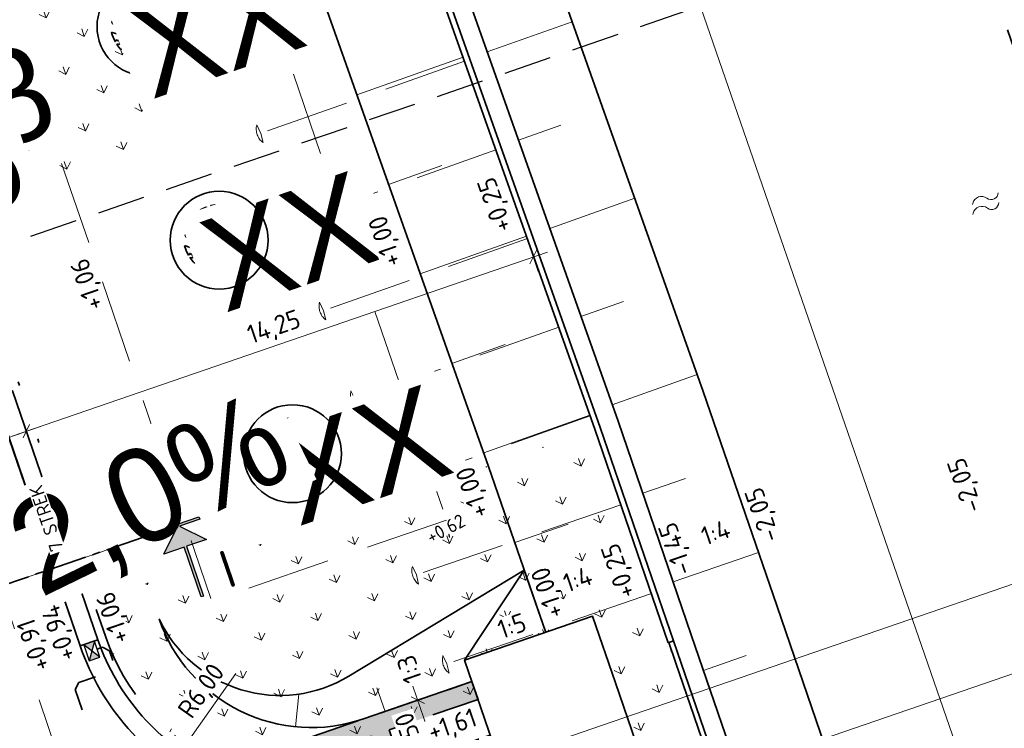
# Model space of a CAD drawing. Header units: metres. Extents: x 264779 to 275389, y 575281 to 580396.
# Tile 136 of 174: x 265452 to 265479, y 577019 to 577038. Entities that reach past the tile are written whole.
import ezdxf
from ezdxf.enums import TextEntityAlignment as Align

# ---------------------------------------------------------------- set-up
doc = ezdxf.new("R2018")
doc.units = ezdxf.units.M
doc.set_wipeout_variables(frame=1)
for name, pattern in [('AL-TEKENBLADGRENS', [11.5, 2.5, -1.5, 1, -1.5, 1, -1.5, 2.5]), ('AM-AS', [16, 10, -2, 2, -2]), ('B-WE-RI-HWA_HUISAANSLUITING_PVC_125-G', [10, 3.25, -0.75, 1.25, -0.75, 1.25, -0.75, 1.25, -0.75]), ('B-WE-RI-HWA_PVC_315-G', [10, 2, -1.125, 0.75, -1.125, 2, -1.125, 0.75, -1.125]), ('B-WE-VH-KANTOPSLUITING_TROTTOIRBAND_RWS_[AFMETINGEN1]-G', [10, 2.5, -1.5, 0, -1.5, 0, -1.5, 0, -1.5, 0, -1.5]), ('DASHED', [19.05, 12.7, -6.35]), ('HIDDEN', [9.525, 6.35, -3.175]), ('XX-CENTER', [8, 5, -1, 1, -1])]:
    doc.linetypes.add(name, pattern=pattern)
for name, color, linetype, lineweight in [('B-XX-AL-HOOGTELABEL-T25', 252, 'Continuous', 9), ('N-CO-AM-AS-G', 10, 'AM-AS', 9), ('N-OI-RI-ALGEMEEN-B.O.B.-T25', 7, 'Continuous', 25), ('N-OI-RI-ALGEMEEN-INFORMATIE-T25', 7, 'Continuous', 25), ('N-OI-RI-ALGEMEEN-VERHANG-T25', 7, 'Continuous', 25), ('N-WA-RI-DETAIL1-G', 1, 'HIDDEN', 18), ('N-WE-GK-BESCHOEIING-G', 130, 'B-WE-GK-BESCHOEIING_TYPE_1-G', 35), ('N-WE-GK-BESCHOEIING_ACHTERKANT-G', 130, 'Continuous', 35), ('N-WE-GW-BERM-G', 90, 'Continuous', 35), ('N-WE-GW-TALUD_KRUIN-G', 3, 'Continuous', 35), ('N-WE-GW-TALUD_TEEN-G', 94, 'Continuous', 35), ('N-WE-GW-TALUDARCERING_KORT-G', 90, 'Continuous', 18), ('N-WE-GW-TALUDARCERING_LANG-G', 60, 'Continuous', 13), ('N-WE-GW-WATERGANG_BODEM-G', 44, 'Continuous', 35), ('N-WE-KL-TRACE-A', 7, 'Continuous', 25), ('N-WE-KL-TRACE-G', 7, 'DASHED', 35), ('N-WE-VH-GOOT_SBS-G', 40, 'Continuous', 35), ('N-WE-VH-KANTOPSLUITING_TROTTOIRBAND_RWS_110-220x250-G', 60, 'B-WE-VH-KANTOPSLUITING_TROTTOIRBAND_RWS_[AFMETINGEN1]-G', 35), ('N-WE-VH-STREKLAGEN_SBS-G', 40, 'Continuous', 35), ('N-WE-VH-VERHARDING_STRAATBAKSTEEN_DIKFORMAAT_KEPER-G', 40, 'Continuous', 35), ('N-XX-AL-HOOGTELABEL-T25-M', 7, 'Continuous', 25), ('N-XX-AL-TOPOGRAFIE-S', 7, 'Continuous', 18), ('T-WE-GR-TOEKOMSTIG-G', 3, 'DASHED', 25), ('X-XX-AL-AANPIJLING-T25', 7, 'Continuous', 25), ('X-XX-AL-PROFIELLIJN-S', 7, 'Continuous', 25), ('X-XX-AL-T18-1000', 10, 'Continuous', 18), ('X-XX-AL-TEKENBLADGRENS-G', 7, 'AL-TEKENBLADGRENS', 35), ('X-XX-AL-VERKANTING_ÉÉN_OOR-S', 7, 'Continuous', 25), ('X-XX-AL-VERWIJZING_DOORSNEDE-G', 7, 'XX-CENTER', 35)]:
    doc.layers.add(name, color=color, linetype=linetype, lineweight=lineweight)
for name, color, linetype, lineweight, true_color in [('N-GV-GR-BOOM-S', 7, 'Continuous', 35, 0x00a500), ('N-GV-GR-GRAS_BERMKRUIDENMENGSEL-A', 7, 'Continuous', 18, 0x00a500), ('N-OI-RI-BELUCHTINGSDRAINAGE_PVC_160-G', 3, 'B-WE-RI-DRAINAGE_PVC_160-G', 35, 0x00ff00), ('N-OI-RI-DWA_PVC_250-G', 20, 'B-WE-RI-DWA_PVC_250-G', 35, 0xff3f00), ('N-OI-RI-HWA_KOLKAANSLUITING_PVC_160-G', 150, 'B-WE-RI-HWA_HUISAANSLUITING_PVC_125-G', 35, 0x007fff), ('N-OI-RI-HWA_PVC_315-G', 150, 'B-WE-RI-HWA_PVC_315-G', 35, 0x007fff), ('N-WE-RI-HWA_KOLK-S', 150, 'Continuous', 25, 0x007fff)]:
    doc.layers.add(name, color=color, linetype=linetype, lineweight=lineweight, true_color=true_color)
doc.layers.add('X-XX-AL-HULPLAAG-G', color=6, linetype='Continuous', lineweight=18, plot=False)
doc.styles.add('NLCS-ISO', font='NLCS-ISO.ttf')
doc.styles.add('NLCS-ISO-ANNOTATIVE-T18', font='NLCS-ISO.ttf', dxfattribs={"height": 1.8})
doc.styles.add('NLCS-ISO-ANNOTATIVE-T25', font='NLCS-ISO.ttf', dxfattribs={"height": 2.5})
doc.styles.add('NLCS-ISO-M1000-T25', font='NLCS-ISO.ttf', dxfattribs={"height": 2.5})
doc.styles.get("Standard").update_dxf_attribs({"font": 'arial.ttf'})
doc.linetypes.add('B-WE-GK-BESCHOEIING_TYPE_1-G', pattern='A,7.5,[151,NLCS.shx,S=2,R=0,X=-0.25,Y=0.6],2.5', length=10)
doc.linetypes.add('B-WE-RI-DRAINAGE_PVC_160-G', pattern='A,10.25,-3,[160,NLCS.shx,S=0.25,R=0,X=0,Y=0],-3.5,["o",Standard,S=1,R=0,X=-0.35,Y=-0.35],-3.25', length=20)
doc.linetypes.add('B-WE-RI-DWA_PVC_250-G', pattern='A,6,-5.5,["O   O   O",NLCS-ISO,S=0.5,R=0,X=-2.5,Y=-0.2],-3.5,5', length=20)
doc.dimstyles.new('NLCS-ANNOTATIVE-T25-SCHRAP', dxfattribs={"dimtxt": 2.5, "dimasz": 1.4, "dimexe": 2, "dimexo": 2, "dimgap": 0.7, "dimtad": 1, "dimzin": 0, "dimtxsty": 'NLCS-ISO-ANNOTATIVE-T25', "dimblk": 'OBLIQUE', "dimcen": 2.5, "dimdle": 2, "dimclrd": 256, "dimclre": 256, "dimclrt": 256, "dimadec": 1, "dimazin": 0, "dimtfac": 1, "dimtofl": 0, "dimtmove": 1, "dimatfit": 0, "dimldrblk": 'OBLIQUE', "dimfxl": 2, "dimfxlon": 1, "dimtfillclr": 256, "dimtolj": 1, "dimtzin": 0, "dimlwd": 18, "dimlwe": 18, "dimarcsym": 0})
pattern_1 = [(109.0885258, (229946.4539, 679547.0011), (-1.011904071, 0.491604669), [0.2109375, -1.380052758]), (64.0885258, (229946.4539, 679547.0011), (-1.011904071, 0.491604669), [0.2109375, -0.9140625]), (154.0885258, (229946.4539, 679547.0011), (-0.491604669, -1.011904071), [0.2109375, -0.9140625])]

# ---------------------------------------------------------------- blocks, each defined once
blk = doc.blocks.new('_Oblique')
at = {"color": 0, "linetype": 'ByBlock', "lineweight": -2}
blk.add_line((-0.5, -0.5), (0.5, 0.5), dxfattribs=at)
blk = doc.blocks.new('*D111')
at = {"layer": 'Defpoints', "color": 0, "transparency": 16777216}
for p in [(265452.64, 577027.161), (265449.587, 577023.734), (265454.543, 577021.617)]:
    blk.add_point(p, dxfattribs=at)
at = {"layer": 'X-XX-AL-AANPIJLING-T25', "lineweight": 18, "transparency": 16777216}
for p, q in [((265452.77, 577026.783), (265452.51, 577027.539)), ((265448.478, 577025.732), (265453.018, 577027.291)), ((265448.986, 577025.484), (265448.727, 577026.24))]:
    blk.add_line(p, q, dxfattribs=at)
at = {"layer": 'X-XX-AL-AANPIJLING-T25', "lineweight": 18, "transparency": 16777216, "xscale": 0.28, "yscale": 0.28, "zscale": 0.28}
for p, rotation in [((265452.64, 577027.161), 18.95339913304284), ((265448.857, 577025.862), 198.9533991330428)]:
    blk.add_blockref('_Oblique', p, dxfattribs=dict(at, rotation=rotation))
at = {"layer": 'X-XX-AL-AANPIJLING-T25', "transparency": 16777216, "insert": (265450.605, 577026.928), "char_height": 0.5, "attachment_point": 5, "rotation": 18.9534, "style": 'NLCS-ISO-ANNOTATIVE-T25', "bg_fill": 3, "box_fill_scale": 1.1, "bg_fill_color": 256, "bg_fill_true_color": 13158600, "bg_fill_transparency": 0}
blk.add_mtext('\\A1;4,00', dxfattribs=at)
blk = doc.blocks.new('*D112')
at = {"layer": 'Defpoints', "color": 0, "transparency": 16777216}
for p in [(265465.524, 577033.526), (265466.12, 577031.791), (265454.543, 577021.617)]:
    blk.add_point(p, dxfattribs=at)
at = {"layer": 'X-XX-AL-AANPIJLING-T25', "lineweight": 18, "transparency": 16777216}
for p, q in [((265465.99, 577032.169), (265466.25, 577031.412)), ((265452.261, 577027.031), (265466.499, 577031.92)), ((265452.77, 577026.783), (265452.51, 577027.539))]:
    blk.add_line(p, q, dxfattribs=at)
at = {"layer": 'X-XX-AL-AANPIJLING-T25', "lineweight": 18, "transparency": 16777216, "xscale": 0.28, "yscale": 0.28, "zscale": 0.28}
for p, rotation in [((265466.12, 577031.791), 18.95339913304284), ((265452.64, 577027.161), 198.9533991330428)]:
    blk.add_blockref('_Oblique', p, dxfattribs=dict(at, rotation=rotation))
at = {"layer": 'X-XX-AL-AANPIJLING-T25', "transparency": 16777216, "insert": (265459.237, 577029.892), "char_height": 0.5, "attachment_point": 5, "rotation": 18.9534, "style": 'NLCS-ISO-ANNOTATIVE-T25', "bg_fill": 3, "box_fill_scale": 1.1, "bg_fill_color": 256, "bg_fill_true_color": 13158600, "bg_fill_transparency": 0}
blk.add_mtext('\\A1;14,25', dxfattribs=at)
blk = doc.blocks.new('*U43')
h = blk.add_hatch(color=256)
h.dxf.hatch_style = 1
h.paths.add_polyline_path([(-14.19, -4.87), (0, 0), (-0.81, 2.36)])
at = {"flags": 128}
blk.add_lwpolyline([(-14.19, -4.87), (0, 0), (-0.81, 2.36), (-14.19, -4.87)], dxfattribs=at)
at = {"lineweight": 30, "flags": 3}
blk.add_attdef('HELLING', text='', height=2.5, rotation=25.9534, dxfattribs=at).set_placement((-5.93, 3.39), align=Align.TOP_RIGHT)
blk = doc.blocks.new('*D56')
at = {"layer": 'Defpoints', "color": 0, "transparency": 16777216}
blk.add_point((265463.536, 577018.594), dxfattribs=at)
at = {"layer": 'X-XX-AL-AANPIJLING-T25', "lineweight": 18, "transparency": 16777216}
for p, q in [((265463.666, 577018.216), (265462.919, 577020.391)), ((265463.049, 577020.013), (265462.671, 577019.883)), ((265463.536, 577018.594), (265463.158, 577018.464))]:
    blk.add_line(p, q, dxfattribs=at)
at = {"layer": 'X-XX-AL-AANPIJLING-T25', "lineweight": 18, "transparency": 16777216, "xscale": 0.28, "yscale": 0.28, "zscale": 0.28}
for p, rotation in [((265463.049, 577020.013), 108.9533991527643), ((265463.536, 577018.594), 288.9533991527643)]:
    blk.add_blockref('_Oblique', p, dxfattribs=dict(at, rotation=rotation))
at = {"layer": 'X-XX-AL-AANPIJLING-T25', "transparency": 16777216, "insert": (265462.876, 577019.161), "char_height": 0.5, "attachment_point": 5, "rotation": 108.9534, "style": 'NLCS-ISO-ANNOTATIVE-T25', "bg_fill": 3, "box_fill_scale": 1.1, "bg_fill_color": 256, "bg_fill_true_color": 13158600, "bg_fill_transparency": 0}
blk.add_mtext('\\A1;1,50', dxfattribs=at)
at = {"layer": 'Defpoints', "color": 0, "transparency": 16777216}
blk.add_point((265463.049, 577020.013), dxfattribs=at)
blk.add_point((265463.049, 577020.013), dxfattribs=at)
blk = doc.blocks.new('*D66')
at = {"layer": 'Defpoints', "color": 0, "transparency": 16777216}
for p in [(265460.218, 577023.566), (265456.759, 577018.664)]:
    blk.add_point(p, dxfattribs=at)
at = {"layer": 'X-XX-AL-AANPIJLING-T25', "lineweight": 18, "transparency": 16777216}
blk.add_line((265458.209, 577020.72), (265456.759, 577018.664), dxfattribs=at)
at = {"layer": 'X-XX-AL-AANPIJLING-T25', "lineweight": 18, "transparency": 16777216, "xscale": 0.28, "yscale": 0.28, "zscale": 0.28, "rotation": 234.7894235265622}
blk.add_blockref('_Oblique', (265456.759, 577018.664), dxfattribs=at)
at = {"layer": 'X-XX-AL-AANPIJLING-T25', "transparency": 16777216, "insert": (265457.33, 577020.236), "char_height": 0.5, "attachment_point": 5, "rotation": 54.7894, "style": 'NLCS-ISO-ANNOTATIVE-T25', "bg_fill": 3, "box_fill_scale": 1.1, "bg_fill_color": 256, "bg_fill_true_color": 13158600, "bg_fill_transparency": 0}
blk.add_mtext('\\A1;R6,00', dxfattribs=at)
blk = doc.blocks.new('*U158')
at = {"layer": 'N-OI-RI-ALGEMEEN-B.O.B.-T25', "lineweight": 30, "ltscale": 0.5, "oblique": 30, "flags": 5}
for tag, p in [('+0,00', (321.82, 110)), ('+0,01', (0.66, -0.31))]:
    blk.add_attdef(tag, text='', height=2.5, rotation=18.9552, dxfattribs=at).set_placement(p, align=Align.TOP_LEFT)
at = {"layer": 'N-OI-RI-ALGEMEEN-INFORMATIE-T25', "lineweight": 30, "ltscale": 0.5, "oblique": 30, "flags": 5}
blk.add_attdef('BETON%%C160', text='', height=2.5, rotation=18.9552, dxfattribs=at).set_placement((190.66, 68.63), align=Align.TOP_RIGHT)
at = {"layer": 'N-OI-RI-ALGEMEEN-VERHANG-T25', "lineweight": 30, "ltscale": 0.5, "oblique": 30, "flags": 5}
blk.add_attdef('1:1000', text='', height=2.5, rotation=18.9552, dxfattribs=at).set_placement((178.94, 60.93), align=Align.TOP_LEFT)
blk = doc.blocks.new('*U166')
at = {"layer": 'N-OI-RI-ALGEMEEN-B.O.B.-T25', "lineweight": 30, "ltscale": 0.5, "oblique": 30, "flags": 50}
for tag, p in [('+0,00', (109.63, 37.12)), ('+0,01', (2.66, 0.38))]:
    blk.add_attdef(tag, text='', height=2.5, rotation=18.9534, dxfattribs=at).set_placement(p, align=Align.TOP_LEFT)
at = {"layer": 'N-OI-RI-ALGEMEEN-INFORMATIE-T25', "lineweight": 30, "ltscale": 0.5, "oblique": 30, "flags": 50}
blk.add_attdef('BETON%%C160', text='', height=2.5, rotation=18.9534, dxfattribs=at).set_placement((54.83, 21.97), align=Align.TOP_RIGHT)
at = {"layer": 'N-OI-RI-ALGEMEEN-VERHANG-T25', "lineweight": 30, "ltscale": 0.5, "oblique": 30, "flags": 50}
blk.add_attdef('1:1000', text='', height=2.5, rotation=18.9534, dxfattribs=at).set_placement((41.65, 13.77), align=Align.TOP_LEFT)
blk = doc.blocks.new('*U178')
for points in [[(-3, 0.18), (-3, -0.17), (-0.18, -0.17), (-3.01, -2.99), (-0.18, -3), (-0.19, -10), (0.15, -10), (0.16, -3), (2.99, -3.01), (0.17, -0.18), (3, -0.18), (3, 0.17)], [(53, 0.05), (53, -0.3), (50.18, -0.29), (52.99, -3.12), (50.16, -3.12), (50.15, -10.12), (49.81, -10.12), (49.82, -3.12), (46.99, -3.11), (49.83, -0.29), (47, -0.29), (47, 0.06)]]:
    blk.add_hatch(color=256).paths.add_polyline_path(points)
at = {"linetype": 'Continuous'}
for points in [[(-3, -0.17), (-2.33, -0.17), (-0.18, -0.17), (-0.92, -0.91), (-3.01, -2.99), (-0.18, -3), (-0.19, -10), (0.15, -10), (0.16, -3), (2.99, -3.01), (1.58, -1.59), (0.17, -0.18), (3, -0.18), (3, 0.17), (-3, 0.18)], [(53, 0.05), (53, -0.3), (50.18, -0.29), (52.99, -3.12), (50.16, -3.12), (50.15, -10.12), (49.81, -10.12), (49.82, -3.12), (46.99, -3.11), (49.83, -0.29), (47, -0.29), (47, 0.06), (53, 0.05)]]:
    blk.add_lwpolyline(points, dxfattribs=at)
at = {"layer": 'X-XX-AL-VERWIJZING_DOORSNEDE-G'}
blk.add_lwpolyline([(0, 0), (50, -0.12)], dxfattribs=at)
at = {"char_height": 5, "attachment_point": 2, "rotation": 359.8649, "style": 'NLCS-ISO', "bg_fill": 3, "box_fill_scale": 1.15, "bg_fill_color": 256, "bg_fill_transparency": 0}
for insert in [(-5.15, -5.09), (54.35, -5.24)]:
    blk.add_mtext('I', dxfattribs=dict(at, insert=insert))
blk = doc.blocks.new('BOOM')
blk.add_lwpolyline([(0.4, 4.34), (0.41, 4.35), (0.41, 4.36), (0.42, 4.37), (0.43, 4.38), (0.44, 4.38), (0.44, 4.39), (0.45, 4.4), (0.46, 4.41), (0.46, 4.42), (0.47, 4.43), (0.47, 4.44), (0.48, 4.46), (0.48, 4.48), (0.47, 4.5), (0.47, 4.53), (0.44, 4.64, -0.52938), (0.49, 4.7, -0.087139), (2.05, 4.26, -0.372341), (2.11, 4.12), (2.17, 3.8), (2.01, 3.64), (1.84, 3.67), (1.63, 3.52), (1.71, 3.32), (1.92, 3.25), (2.5, 3.38), (2.64, 3.31), (2.63, 3.18), (2.5, 3.1), (2.38, 2.71), (2.53, 2.46), (2.92, 3.09, -0.504641), (3.14, 2.89, 0.331948), (3.27, 2.69, 0.282008), (3.68, 2.77), (3.65, 2.75, -0.512156), (3.84, 2.75, -0.16076), (4.7, -0.05), (4.59, -0.16), (4.59, -0.27), (4.48, -0.29), (4.5, -0.4), (4.33, -0.35), (4.28, -0.48), (4.48, -0.61), (4.55, -0.66), (4.66, -0.55, -0.106371), (4, -2.41), (3.42, -2.03), (3.31, -2.1), (3.24, -1.79), (3.03, -1.54), (2.79, -1.55), (2.79, -1.83), (2.61, -2.47), (2.64, -2.59), (2.77, -2.61), (3.62, -2.93, -0.236298), (-0.21, -4.62, 0.159625), (-0.32, -4.4, 0.350802), (-0.29, -4.17, -0.504641), (-0.55, -4.05), (-0.49, -3.84), (-0.6, -3.65), (-0.74, -3.67), (-0.76, -3.82), (-0.87, -3.88), (-1, -3.79), (-1.11, -3.2), (-1.19, -3.12), (-1.4, -3.13), (-1.46, -3.38), (-1.55, -3.41), (-1.63, -3.62), (-1.85, -3.5, 0.733583), (-1.77, -3.66, -0.861625), (-1.72, -3.81, 0.279978), (-1.88, -4.05), (-1.88, -4.06, -0.827056), (-2.04, -4.23, -0.116774), (-3.83, -2.36), (-3.79, -2.35), (-3.76, -2.34), (-3.74, -2.33), (-3.72, -2.32), (-3.71, -2.31), (-3.7, -2.3), (-3.69, -2.29), (-3.47, -2.01), (-3.47, -2), (-3.47, -1.99), (-3.46, -1.99), (-3.46, -1.98), (-3.46, -1.97), (-3.45, -1.96), (-3.45, -1.95), (-3.44, -1.94), (-3.44, -1.92), (-3.43, -1.91), (-3.42, -1.9), (-3.42, -1.88), (-3.41, -1.87), (-3.4, -1.85), (-3.39, -1.84), (-3.39, -1.82), (-3.38, -1.81), (-3.38, -1.79), (-3.38, -1.78), (-3.38, -1.77), (-3.38, -1.76), (-3.38, -1.75), (-3.38, -1.74), (-3.39, -1.73), (-3.4, -1.73), (-3.4, -1.72), (-3.41, -1.72), (-3.42, -1.72), (-3.43, -1.72), (-3.44, -1.72), (-3.45, -1.72), (-3.46, -1.71), (-3.47, -1.71), (-3.48, -1.71), (-3.49, -1.7), (-3.5, -1.69), (-3.52, -1.68), (-3.53, -1.67), (-3.54, -1.67), (-3.55, -1.66), (-3.56, -1.65), (-3.58, -1.64), (-3.59, -1.62), (-3.6, -1.61), (-3.83, -1.87), (-3.84, -1.86), (-3.85, -1.84), (-3.86, -1.83), (-3.87, -1.81), (-3.88, -1.8), (-3.89, -1.79), (-3.91, -1.78), (-3.94, -1.77), (-3.98, -1.78), (-4.04, -1.79), (-4.11, -1.81, -0.040997), (-4.42, -0.95), (-4.26, -0.97), (-4.11, -1.07), (-4.04, -1), (-3.95, -0.85), (-4.03, -0.72), (-3.99, -0.52), (-4.17, -0.51), (-4.29, -0.39), (-4.51, -0.53, -0.05814), (-4.6, 0.76), (-4.47, 0.74), (-3.96, 0.34), (-3.74, 0.41), (-2.88, 0.64), (-2.81, 0.92), (-3.14, 1.05), (-3.19, 1.16), (-3.8, 1.46), (-3.81, 1.63), (-4.02, 1.8), (-4.1, 1.97), (-3.96, 2.19), (-3.65, 2.24), (-3.36, 2.43), (-3.36, 2.62), (-3.54, 2.83), (-3.49, 2.92), (-3.56, 3.05, -0.13428), (-1.53, 4.46, -0.541727), (-1.47, 4.41), (-1.48, 4.28), (-1.48, 4.21), (-1.47, 4.16), (-1.46, 4.12), (-1.44, 4.09), (-1.42, 4.07), (-1.39, 4.05), (-1.37, 4.03), (-1.35, 4.02), (-1.33, 4), (-1.32, 3.99), (-1.3, 3.97), (-1.29, 3.96), (-1.27, 3.95), (-1.26, 3.94), (-1.24, 3.94), (-1.23, 3.94), (-1.21, 3.94), (-1.19, 3.95), (-1.17, 3.96), (-1.15, 3.97), (-1.14, 3.98), (-1.12, 3.99), (-1.1, 4), (-1.08, 4), (-1.06, 4.01), (-1.04, 4.01), (-1.02, 4.01), (-1, 4.02), (-0.98, 4.02), (-0.97, 4.02), (-0.95, 4.03), (-0.94, 4.04), (-0.92, 4.05), (-0.91, 4.06), (-0.9, 4.08), (-0.89, 3.99), (-0.87, 3.96), (-0.77, 3.8), (-0.56, 3.68), (-0.85, 4.16), (-0.85, 4.17), (-0.85, 4.18), (-0.84, 4.2), (-0.84, 4.21), (-0.85, 4.23), (-0.85, 4.24), (-0.86, 4.25), (-0.88, 4.27), (-0.9, 4.28), (-0.92, 4.3), (-0.94, 4.32), (-0.97, 4.35), (-1, 4.38), (-1.03, 4.42), (-1.11, 4.52, -0.543104), (-1.08, 4.59, -0.046766), (-0.22, 4.72, -0.385168), (-0.17, 4.68), (-0.14, 4.5), (-0.13, 4.45), (-0.11, 4.41), (-0.1, 4.38), (-0.08, 4.37), (-0.06, 4.36), (-0.04, 4.36), (-0.03, 4.36), (-0.01, 4.36), (0.01, 4.35), (0.02, 4.35), (0.04, 4.34), (0.06, 4.34), (0.07, 4.33), (0.09, 4.32), (0.1, 4.32), (0.11, 4.31), (0.13, 4.3), (0.14, 4.3), (0.15, 4.29), (0.17, 4.28), (0.18, 4.28), (0.19, 4.27), (0.19, 4.26), (0.2, 4.25), (0.21, 4.24), (0.21, 4.23), (0.22, 4.23), (0.22, 4.22), (0.23, 4.21), (0.23, 4.21), (0.24, 4.2), (0.25, 4.2), (0.26, 4.2), (0.27, 4.21), (0.28, 4.21), (0.29, 4.22), (0.3, 4.22), (0.31, 4.23), (0.32, 4.24), (0.33, 4.26), (0.34, 4.27), (0.35, 4.28), (0.36, 4.3), (0.37, 4.31), (0.38, 4.32), (0.39, 4.33)], format="xyb", close=True)
blk.add_circle((0, 0), 0.138)
at = {"lineweight": 30, "flags": 104}
blk.add_attdef('01', text='', height=1.8, dxfattribs=at).set_placement((-2.45, 3.09), align=Align.TOP_LEFT)
blk = doc.blocks.new('*U97')
blk.add_wipeout([(-1.125, 0.75), (1.125, 0.75), (1.125, -0.75), (-1.125, -0.75)])
h = blk.add_hatch(color=256)
h.dxf.hatch_style = 1
h.paths.add_polyline_path([(0, 0), (-1.125, 0.75), (-1.125, -0.75)])
h.paths.add_polyline_path([(1.125, -0.75), (1.125, 0.75), (0, 0)])
for p, q in [((-1.125, -0.75), (1.125, 0.75)), ((1.125, -0.75), (-1.125, 0.75))]:
    blk.add_line(p, q)
at = {"flags": 128}
blk.add_lwpolyline([(-1.125, -0.75), (1.125, -0.75), (1.125, 0.75), (-1.125, 0.75)], close=True, dxfattribs=at)
blk = doc.blocks.new('SOG-TOPOGRAFIE_WATER-SO')
at = {"flags": 128}
for points in [[(-1.91, 0.46), (-1.82, 0.6, -0.538831), (0.18, 0.63, 0.605168), (1.86, 0.83, -4.035705)], [(-2.28, -0.81), (-2.19, -0.67, -0.538831), (-0.18, -0.63, 0.605168), (1.49, -0.44, -4.035705)]]:
    blk.add_lwpolyline(points, format="xyb", dxfattribs=at)

msp = doc.modelspace()

# ---------------------------------------------------------------- hatches: boundary and pattern name
at = {"layer": 'N-GV-GR-GRAS_BERMKRUIDENMENGSEL-A'}
h = msp.add_hatch(dxfattribs=at)
h.set_pattern_fill('AGR-KRUIDEN', color=256, scale=0.5625, pattern_type=2)
h.set_pattern_definition([(109.08852576, (53431.1034, 115509.4029), (-1.011904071, 0.4916046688), [0.2109375, -1.3800527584]), (64.08852576, (53431.1034, 115509.4029), (-1.0119040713, 0.491604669), [0.2109375, -0.9140625]), (154.08852576, (53431.1034, 115509.4029), (-0.491604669, -1.0119040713), [0.2109375, -0.9140625])])
edge = h.paths.add_edge_path()
edge.add_line((265484.848, 577087.914), (265484.816, 577087.903))
edge.add_line((265484.816, 577087.903), (265483.819, 577090.926))
edge.add_line((265483.819, 577090.926), (265474.958, 577087.994))
edge.add_line((265474.958, 577087.994), (265486.9, 577052.909))
edge.add_line((265486.9, 577052.909), (265485.574, 577052.458))
edge.add_line((265485.574, 577052.458), (265486.825, 577048.783))
edge.add_line((265486.825, 577048.783), (265491.664, 577035.232))
edge.add_line((265491.664, 577035.232), (265493.125, 577030.976))
edge.add_line((265493.125, 577030.976), (265496.388, 577032.097))
edge.add_line((265496.388, 577032.097), (265496.948, 577030.467))
edge.add_line((265496.948, 577030.467), (265497.109, 577030.149))
edge.add_line((265497.109, 577030.149), (265497.998, 577030.605))
edge.add_arc((265493.977, 577037.324), 7.83, 300.9027, 311.6516)
edge.add_line((265499.181, 577031.473), (265499.884, 577032.185))
edge.add_line((265499.884, 577032.185), (265490.375, 577059.873))
edge.add_line((265490.375, 577059.873), (265494.044, 577061.133))
edge.add_line((265494.044, 577061.133), (265484.848, 577087.914))
h = msp.add_hatch(dxfattribs=at)
h.set_pattern_fill('AGR-KRUIDEN', color=256, scale=0.5625, pattern_type=2)
h.set_pattern_definition(pattern_1)
edge = h.paths.add_edge_path()
edge.add_arc((265444.012, 577054.46), 22.883, 287.7356, 316.2332)
edge.add_line((265460.537, 577038.631), (265458.35, 577045.128))
edge.add_line((265458.35, 577045.128), (265446.73, 577041.138))
edge.add_line((265446.73, 577041.138), (265447.957, 577037.563))
edge.add_line((265447.957, 577037.563), (265449.159, 577037.975))
edge.add_line((265449.159, 577037.975), (265450.982, 577032.664))
h = msp.add_hatch(dxfattribs=at)
h.set_pattern_fill('AGR-KRUIDEN', color=256, scale=0.5625, pattern_type=2)
h.set_pattern_definition(pattern_1)
h.paths.add_polyline_path([(265467.762, 577027.214), (265464.924, 577026.24), (265464.93, 577026.222), (265466.455, 577021.817), (265467.699, 577022.244), (265468.307, 577020.477), (265469.346, 577017.449), (265470.943, 577017.998), (265469.903, 577021.026), (265469.725, 577021.544), (265469.711, 577021.539)])
h = msp.add_hatch(dxfattribs=at)
h.set_pattern_fill('AGR-KRUIDEN', color=256, scale=0.5625, pattern_type=2)
h.set_pattern_definition(pattern_1)
edge = h.paths.add_edge_path()
edge.add_line((265454.427, 577022.635), (265454.752, 577021.689))
edge.add_arc((265460.218, 577023.566), 5.78, 198.9534, 288.9534)
edge.add_line((265462.096, 577018.099), (265464.977, 577019.089))
edge.add_line((265464.977, 577019.089), (265464.49, 577020.508))
edge.add_line((265464.49, 577020.508), (265461.608, 577019.518))
edge.add_arc((265460.218, 577023.566), 4.28, 198.9534, 288.9534, ccw=False)
edge.add_arc((265459.381, 577023.69), 3.55, 205.2504, 301.1768)
edge.add_line((265461.219, 577020.653), (265463.886, 577022.267))
edge.add_line((265463.886, 577022.267), (265466.455, 577021.817))
edge.add_line((265466.455, 577021.817), (265464.93, 577026.222))
edge.add_line((265464.93, 577026.222), (265464.924, 577026.24))
edge.add_line((265464.924, 577026.24), (265454.427, 577022.635))
h = msp.add_hatch(dxfattribs=at)
h.set_pattern_fill('AGR-KRUIDEN', color=256, scale=0.5625, pattern_type=2)
h.set_pattern_definition(pattern_1)
edge = h.paths.add_edge_path(flags=17)
edge.add_arc((265459.381, 577023.69), 3.55, 205.2504, 301.1768, ccw=False)
edge.add_arc((265460.218, 577023.566), 4.28, 198.9534, 288.9534)
edge.add_line((265461.608, 577019.518), (265464.49, 577020.508))
edge.add_line((265464.49, 577020.508), (265464.295, 577021.075))
edge.add_line((265464.295, 577021.075), (265463.886, 577022.267))
edge.add_line((265463.886, 577022.267), (265461.219, 577020.653))
h = msp.add_hatch(dxfattribs=at)
h.set_pattern_fill('AGR-KRUIDEN', color=256, scale=0.5625, pattern_type=2)
h.set_pattern_definition(pattern_1)
h.paths.add_polyline_path([(265466.455, 577021.817), (265463.886, 577022.267), (265464.295, 577021.075)], flags=17)
at = {"layer": 'N-WE-KL-TRACE-A'}
h = msp.add_hatch(dxfattribs=at)
h.set_pattern_fill('DOTS', color=256, scale=0.5, angle=-0.069)
h.set_pattern_definition([(19.019479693, (53607.36198, 115305.85214), (0.02330677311, 0.175950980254), [0, -0.15875])])
h.paths.add_polyline_path([(265327.755, 576975.274), (265328.284, 576973.732), (265330.649, 576974.544), (265330.811, 576974.071), (265328.447, 576973.259), (265331.026, 576965.75), (265333.39, 576966.562), (265333.553, 576966.089), (265330.715, 576965.115), (265327.282, 576975.112), (265302.25, 576966.515), (265296.331, 576983.937), (265248.543, 576967.444), (265253.844, 576952.084), (265253.371, 576951.921), (265248.07, 576967.281), (265234.364, 576962.551), (265234.2, 576963.023), (265259.96, 576971.913), (265257.072, 576980.279), (265257.545, 576980.442), (265260.432, 576972.076), (265286.9, 576981.211), (265284.013, 576989.577), (265284.486, 576989.74), (265287.373, 576981.374), (265296.17, 576984.41), (265285.353, 577016.246), (265286.915, 577016.777), (265303.28, 576968.613), (265380.151, 576995.012), (265363.785, 577042.669), (265365.346, 577043.205), (265374.891, 577015.41), (265455.352, 577043.041), (265455.888, 577041.481), (265375.427, 577013.849), (265382.777, 576992.446), (265464.49, 577020.508), (265464.652, 577020.035), (265462.288, 577019.223), (265464.867, 577011.713), (265467.231, 577012.525), (265467.393, 577012.052), (265464.556, 577011.078), (265461.815, 577019.06), (265382.94, 576991.973), (265393.03, 576962.587), (265427.338, 576974.369), (265424.627, 576982.267), (265426.188, 576982.803), (265428.899, 576974.905), (265473.51, 576990.225), (265474.05, 576988.666), (265393.566, 576961.027), (265400.927, 576939.596), (265399.367, 576939.06), (265392.005, 576960.491), (265390.587, 576960.004), (265390.051, 576961.564), (265391.47, 576962.051), (265380.687, 576993.452), (265356.28, 576985.07), (265359.713, 576975.073), (265356.876, 576974.099), (265356.713, 576974.571), (265359.078, 576975.383), (265356.499, 576982.893), (265354.134, 576982.081), (265353.972, 576982.554), (265356.336, 576983.366), (265355.807, 576984.907)])

# ---------------------------------------------------------------- linework, layer by layer
at = {"layer": 'N-CO-AM-AS-G'}
for points in [[(265380.866, 577012.175), (265447.78, 577035.154), (265463.208, 576990.23), (265396.294, 576967.25)], [(265289.228, 576955.593), (265507.809, 577030.658)]]:
    msp.add_lwpolyline(points, dxfattribs=at)
at = {"layer": 'N-OI-RI-BELUCHTINGSDRAINAGE_PVC_160-G'}
msp.add_circle((265455.819, 577037.915), 1.3, dxfattribs=at)
at = {"layer": 'N-WA-RI-DETAIL1-G', "ltscale": 0.35, "flags": 128}
msp.add_lwpolyline([(265463.812, 577024.8), (265457.57, 577022.657), (265451.724, 577039.681), (265457.966, 577041.824)], close=True, dxfattribs=at)
for points in [[(265464.293, 577036.999), (265458.638, 577034.994)], [(265465.128, 577034.642), (265459.473, 577032.638)], [(265465.964, 577032.286), (265460.309, 577030.281)], [(265466.799, 577029.93), (265461.144, 577027.925)], [(265467.634, 577027.573), (265461.979, 577025.569)], [(265468.45, 577025.21), (265462.775, 577023.261)], [(265469.262, 577022.846), (265463.587, 577020.897)]]:
    msp.add_lwpolyline(points, dxfattribs=at)
for points in [[(265458.767, 577035.305), (265458.874, 577035.077), (265458.934, 577034.833, -0.3)], [(265459.602, 577032.948), (265459.709, 577032.721), (265459.769, 577032.477, -0.3)], [(265460.437, 577030.592), (265460.544, 577030.365), (265460.604, 577030.121, -0.3)], [(265461.273, 577028.236), (265461.38, 577028.009), (265461.44, 577027.765, -0.3)], [(265462.108, 577025.879), (265462.215, 577025.652), (265462.275, 577025.408, -0.3)], [(265462.907, 577023.571), (265463.012, 577023.343), (265463.069, 577023.098, -0.3)], [(265463.719, 577021.206), (265463.824, 577020.978), (265463.881, 577020.734, -0.3)]]:
    msp.add_lwpolyline(points, format="xyb", close=True, dxfattribs=at)
at = {"layer": 'N-WE-GK-BESCHOEIING-G', "ltscale": 0.6, "flags": 128}
msp.add_lwpolyline([(265469.853, 577021.588), (265467.904, 577027.263), (265463.614, 577039.364)], dxfattribs=at)
at = {"layer": 'N-WE-GK-BESCHOEIING_ACHTERKANT-G', "flags": 128}
msp.add_lwpolyline([(265463.614, 577039.364), (265463.472, 577039.316), (265467.762, 577027.214), (265469.71, 577021.539), (265469.853, 577021.588)], dxfattribs=at)
at = {"layer": 'N-WE-GW-BERM-G', "flags": 128}
msp.add_lwpolyline([(265465.048, 577018.881), (265464.295, 577021.075), (265467.699, 577022.244), (265468.307, 577020.477), (265470.386, 577014.421), (265470.993, 577012.654), (265467.588, 577011.485), (265466.835, 577013.679)], dxfattribs=at)
at = {"layer": 'N-WE-GW-TALUD_KRUIN-G', "ltscale": 0.99999, "flags": 128}
for points in [[(265466.455, 577021.817), (265464.93, 577026.222), (265460.636, 577038.336), (265458.344, 577045.145), (265447.382, 577077.707), (265373.974, 577052.971), (265360.233, 577048.341), (265335.165, 577039.894), (265353.14, 576986.241), (265353.384, 576985.512)], [(265464.295, 577021.075), (265465.881, 577023.474)]]:
    msp.add_lwpolyline(points, dxfattribs=at)
msp.add_lwpolyline([(265464.49, 577020.508), (265461.608, 577019.518, -0.414214), (265456.17, 577022.176)], format="xyb", dxfattribs=at)
at = {"layer": 'N-WE-GW-TALUD_TEEN-G', "ltscale": 0.99999, "flags": 128}
msp.add_lwpolyline([(265480.523, 576989.832), (265477.025, 577000.018), (265475.89, 577003.445), (265474.095, 577008.771), (265472.147, 577014.446), (265472.161, 577014.451), (265471.983, 577014.969), (265469.903, 577021.026), (265469.903, 577021.026), (265469.725, 577021.544), (265469.711, 577021.539), (265467.762, 577027.214), (265463.472, 577039.316), (265461.187, 577046.103), (265449.268, 577081.508), (265373.016, 577055.814), (265359.275, 577051.184), (265331.369, 577041.781), (265350.295, 576985.288), (265350.578, 576984.443), (265351.305, 576982.272)], dxfattribs=at)
msp.add_lwpolyline([(265456.17, 577022.176, 0.444844), (265461.219, 577020.653), (265463.886, 577022.267), (265465.881, 577023.474), (265466.455, 577021.817)], format="xyb", dxfattribs=at)
at = {"layer": 'N-WE-GW-TALUDARCERING_KORT-G'}
for p, q in [((265465.727, 577034.899), (265466.858, 577035.3)), ((265462.272, 577033.721), (265463.686, 577034.222)), ((265467.39, 577030.209), (265468.521, 577030.61)), ((265463.959, 577028.964), (265465.372, 577029.465)), ((265469.033, 577025.513), (265470.168, 577025.903)), ((265465.63, 577024.202), (265467.047, 577024.692)), ((265470.649, 577020.808), (265471.784, 577021.198)), ((265457.563, 577020.21), (265457.682, 577020.36)), ((265462.18, 577019.714), (265461.964, 577020.344))]:
    msp.add_line(p, q, dxfattribs=at)
at = {"layer": 'N-WE-GW-TALUDARCERING_LANG-G'}
for p, q in [((265464.896, 577037.244), (265467.158, 577038.045)), ((265461.429, 577036.1), (265464.257, 577037.102)), ((265466.558, 577032.554), (265468.82, 577033.356)), ((265463.115, 577031.343), (265465.943, 577032.345)), ((265468.221, 577027.865), (265470.483, 577028.667)), ((265464.802, 577026.586), (265467.629, 577027.588)), ((265469.841, 577023.161), (265472.111, 577023.94)), ((265459.796, 577019.307), (265459.883, 577020.176))]:
    msp.add_line(p, q, dxfattribs=at)
at = {"layer": 'N-WE-GW-WATERGANG_BODEM-G', "flags": 128}
msp.add_lwpolyline([(265477.716, 576999.566), (265479.985, 577000.348), (265478.795, 577004.376), (265476.983, 577009.754), (265475.031, 577015.437), (265472.595, 577022.53), (265470.642, 577028.218), (265466.358, 577040.302), (265465.571, 577042.728), (265463.298, 577041.955)], dxfattribs=at)
at = {"layer": 'N-WE-GW-WATERGANG_BODEM-G', "ltscale": 0.6, "flags": 128}
msp.add_lwpolyline([(265470.325, 577021.75), (265468.376, 577027.427), (265464.085, 577039.531), (265463.298, 577041.955), (265462.798, 577041.787), (265463.614, 577039.364), (265467.904, 577027.263), (265469.853, 577021.588), (265472.289, 577014.495), (265474.237, 577008.82), (265476.033, 577003.492), (265477.378, 576999.45), (265477.716, 576999.566), (265476.507, 577003.652), (265474.711, 577008.981), (265472.761, 577014.657)], close=True, dxfattribs=at)
at = {"layer": 'N-WE-KL-TRACE-G', "ltscale": 0.1}
msp.add_lwpolyline([(265382.777, 576992.446), (265464.49, 577020.508), (265464.652, 577020.035), (265462.288, 577019.223), (265464.867, 577011.713), (265467.231, 577012.525), (265467.393, 577012.052), (265464.556, 577011.078), (265461.815, 577019.06), (265382.94, 576991.973)], dxfattribs=at)
at = {"layer": 'N-WE-VH-GOOT_SBS-G', "flags": 128}
msp.add_lwpolyline([(265454.543, 577021.617), (265454.543, 577021.617, 0.414214), (265462.167, 577017.891), (265465.048, 577018.881), (265465.211, 577018.408), (265462.329, 577017.418, -0.414214), (265454.071, 577021.455)], format="xyb", close=True, dxfattribs=at)
at = {"layer": 'N-WE-VH-STREKLAGEN_SBS-G', "flags": 128}
msp.add_lwpolyline([(265454.071, 577021.455), (265451.797, 577028.075), (265452.27, 577028.238), (265454.543, 577021.617)], close=True, dxfattribs=at)
at = {"layer": 'N-WE-VH-VERHARDING_STRAATBAKSTEEN_DIKFORMAAT_KEPER-G', "flags": 128}
msp.add_lwpolyline([(265367.907, 577042.982), (265383.61, 576997.257, -0.414214), (265379.573, 576988.999), (265354.693, 576980.454), (265356.155, 576976.198), (265381.035, 576984.743, -0.414214), (265389.294, 576980.706), (265403.405, 576939.617), (265407.661, 576941.079), (265401.02, 576960.415, -0.414214), (265405.057, 576968.674), (265465.114, 576989.298), (265459.755, 577004.904, -0.414214), (265463.791, 577013.162), (265466.672, 577014.152), (265465.211, 577018.408), (265462.329, 577017.418, -0.414214), (265454.071, 577021.455), (265448.711, 577037.06), (265388.654, 577016.436, -0.414214), (265380.395, 577020.472), (265372.163, 577044.444)], format="xyb", close=True, dxfattribs=at)
at = {"layer": 'X-XX-AL-HULPLAAG-G'}
msp.add_lwpolyline([(265288.498, 576957.722), (265312.113, 576965.831), (265325.146, 576970.307), (265343.031, 576976.449), (265360.263, 576982.367), (265372.841, 576986.687), (265451.324, 577013.639), (265466.287, 577018.777), (265498.027, 577029.678), (265507.078, 577032.786)], dxfattribs=at)
at = {"layer": 'X-XX-AL-TEKENBLADGRENS-G'}
msp.add_line((265453.059, 577112.011), (265508.617, 576951.464), dxfattribs=at)

# ---------------------------------------------------------------- block references
at = {"layer": 'N-GV-GR-BOOM-S'}
ref = msp.add_blockref('BOOM', (265455.819, 577037.915), dxfattribs=dict(at, xscale=0.2, yscale=0.2, zscale=0.2, rotation=19.0885257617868))
lines = msp.add_mtext('XX', dxfattribs={"layer": '0', "insert": (265455.154, 577038.34), "char_height": 2.5, "attachment_point": 1, "rotation": 19.0885, "bg_fill": 3, "box_fill_scale": 1.125, "bg_fill_color": 256, "bg_fill_transparency": 0})
ref.add_attrib('01', '', (265455.154, 577038.34)).embed_mtext(lines)
ref = msp.add_blockref('BOOM', (265457.768, 577032.241), dxfattribs=dict(at, xscale=0.2, yscale=0.2, zscale=0.2, rotation=19.0885257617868))
lines = msp.add_mtext('XX', dxfattribs={"layer": '0', "insert": (265457.103, 577032.665), "char_height": 2.5, "attachment_point": 1, "rotation": 19.0885, "bg_fill": 3, "box_fill_scale": 1.125, "bg_fill_color": 256, "bg_fill_transparency": 0})
ref.add_attrib('01', '', (265457.103, 577032.665)).embed_mtext(lines)
at = {"layer": 'N-OI-RI-DWA_PVC_250-G'}
ref = msp.add_blockref('*U166', (265423.655, 577027.662), dxfattribs=dict(at, xscale=0.2, yscale=0.2, zscale=0.2))
lines = msp.add_mtext('-1,18', dxfattribs={"layer": 'N-OI-RI-ALGEMEEN-B.O.B.-T25', "ltscale": 0.5, "insert": (265445.582, 577035.086), "char_height": 2.5, "attachment_point": 1, "rotation": 18.9534, "bg_fill": 3, "box_fill_scale": 1.1, "bg_fill_color": 256, "bg_fill_transparency": 0})
ref.add_attrib('+0,00', '', (265445.582, 577035.086)).embed_mtext(lines)
at = {"layer": 'N-OI-RI-HWA_PVC_315-G'}
ref = msp.add_blockref('*U158', (265380.424, 577011.23), dxfattribs=dict(at, xscale=0.2, yscale=0.2, zscale=0.2))
lines = msp.add_mtext('-0,45', dxfattribs={"layer": 'N-OI-RI-ALGEMEEN-B.O.B.-T25', "ltscale": 0.5, "insert": (265444.788, 577033.229), "char_height": 2.5, "attachment_point": 1, "rotation": 18.9552, "bg_fill": 3, "box_fill_scale": 1.1, "bg_fill_color": 256, "bg_fill_transparency": 0})
ref.add_attrib('+0,00', '', (265444.788, 577033.229)).embed_mtext(lines)
at = {"layer": 'N-XX-AL-TOPOGRAFIE-S', "xscale": 0.2, "yscale": 0.2, "zscale": 0.2, "rotation": 19.0885257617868}
msp.add_blockref('SOG-TOPOGRAFIE_WATER-SO', (265478.191, 577033.224), dxfattribs=at)

# ---------------------------------------------------------------- next in the draw order: texts
at = {"layer": 'B-XX-AL-HOOGTELABEL-T25', "insert": (265463.236, 577024.483), "char_height": 0.36, "width": 0.36, "attachment_point": 1, "rotation": 27.9576, "style": 'NLCS-ISO-ANNOTATIVE-T25', "bg_fill": 3, "box_fill_scale": 1.1, "bg_fill_color": 256, "bg_fill_transparency": 0}
msp.add_mtext('+0,62', dxfattribs=at)

# ---------------------------------------------------------------- next in the draw order: dimensions: what is measured, and where the dimension line sits
at = {"layer": 'X-XX-AL-AANPIJLING-T25'}
dim = msp.add_radius_dim(center=(265460.218, 577023.566), mpoint=(265456.759, 577018.664), dimstyle='NLCS-ANNOTATIVE-T25-SCHRAP', override={"dimtfill": 1}, dxfattribs=at)
dim.commit()
dim.dimension.update_dxf_attribs({"geometry": '*D66', "text_midpoint": (265457.689, 577019.982), "dimtype": 164})
dim = msp.add_aligned_dim(p1=(265463.536, 577018.594), p2=(265463.049, 577020.013), distance=0, dimstyle='NLCS-ANNOTATIVE-T25-SCHRAP', override={"dimtfill": 1}, dxfattribs=at)
dim.commit()
dim.dimension.update_dxf_attribs({"geometry": '*D56', "text_midpoint": (265462.876, 577019.161)})

# ---------------------------------------------------------------- next in the draw order: linework, layer by layer
at = {"layer": 'N-WE-VH-KANTOPSLUITING_TROTTOIRBAND_RWS_110-220x250-G', "ltscale": 0.99999, "flags": 128}
msp.add_lwpolyline([(265464.977, 577019.089), (265462.096, 577018.099, -0.414214), (265454.752, 577021.689), (265449.159, 577037.975), (265448.809, 577037.855)], format="xyb", dxfattribs=at)

# ---------------------------------------------------------------- next in the draw order: block references
at = {"layer": 'N-GV-GR-BOOM-S'}
ref = msp.add_blockref('BOOM', (265459.717, 577026.566), dxfattribs=dict(at, xscale=0.2, yscale=0.2, zscale=0.2, rotation=19.0885257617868))
lines = msp.add_mtext('XX', dxfattribs={"layer": '0', "insert": (265459.052, 577026.99), "char_height": 2.5, "attachment_point": 1, "rotation": 19.0885, "bg_fill": 3, "box_fill_scale": 1.125, "bg_fill_color": 256, "bg_fill_transparency": 0})
ref.add_attrib('01', '', (265459.052, 577026.99)).embed_mtext(lines)
at = {"layer": 'X-XX-AL-VERKANTING_ÉÉN_OOR-S'}
ref = msp.add_blockref('*U43', (265453.096, 577024.292), dxfattribs=dict(at, xscale=0.2, yscale=0.2, zscale=0.2))
lines = msp.add_mtext('2,0%', dxfattribs={"layer": '0', "insert": (265451.91, 577024.97), "char_height": 2.5, "attachment_point": 1, "rotation": 25.9534, "bg_fill": 3, "box_fill_scale": 1.15, "bg_fill_color": 256, "bg_fill_transparency": 0})
ref.add_attrib('HELLING', '', (265451.91, 577024.97)).embed_mtext(lines)

# ---------------------------------------------------------------- next in the draw order: block references
at = {"layer": 'X-XX-AL-PROFIELLIJN-S', "xscale": 0.2, "yscale": 0.2, "zscale": 0.2, "rotation": 19.0885257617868}
msp.add_blockref('*U178', (265447.212, 577021.413), dxfattribs=at)

# ---------------------------------------------------------------- next in the draw order: linework, layer by layer
at = {"layer": 'X-XX-AL-HULPLAAG-G', "flags": 128}
msp.add_lwpolyline([(265447.212, 577021.413), (265449.842, 577022.316), (265450.05, 577022.388), (265450.523, 577022.55), (265453.36, 577023.524), (265453.833, 577023.687), (265454.041, 577023.758), (265456.67, 577024.661)], dxfattribs=at)

# ---------------------------------------------------------------- next in the draw order: block references
at = {"layer": 'N-WE-RI-HWA_KOLK-S', "xscale": 0.2000000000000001, "yscale": 0.2000000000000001, "zscale": 0.2000000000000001, "rotation": 108.9533991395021}
msp.add_blockref('*U97', (265454.38, 577021.323), dxfattribs=at)

# ---------------------------------------------------------------- next in the draw order: texts
at = {"layer": 'X-XX-AL-T18-1000', "insert": (265453.17, 577024.846), "char_height": 0.36, "width": 1.8396, "attachment_point": 5, "rotation": 108.9534, "style": 'NLCS-ISO-ANNOTATIVE-T18', "bg_fill": 3, "box_fill_scale": 1.1, "bg_fill_color": 256, "bg_fill_transparency": 0}
msp.add_mtext('7 STREK', dxfattribs=at)

# ---------------------------------------------------------------- next in the draw order: linework, layer by layer
at = {"layer": 'N-OI-RI-HWA_KOLKAANSLUITING_PVC_160-G', "flags": 128}
msp.add_lwpolyline([(265456.074, 577014.083), (265453.94, 577020.295), (265454.034, 577020.485), (265454.885, 577020.778), (265454.978, 577020.968), (265454.854, 577021.328), (265454.664, 577021.421), (265454.522, 577021.372)], dxfattribs=at)

# ---------------------------------------------------------------- next in the draw order: dimensions: what is measured, and where the dimension line sits
at = {"layer": 'X-XX-AL-AANPIJLING-T25'}
dim = msp.add_linear_dim(base=(265452.64, 577027.161), p1=(265449.587, 577023.734), p2=(265454.543, 577021.617), angle=18.9534, dimstyle='NLCS-ANNOTATIVE-T25-SCHRAP', override={"dimtfill": 1}, dxfattribs=at)
dim.commit()
dim.dimension.update_dxf_attribs({"geometry": '*D111', "text_midpoint": (265450.605, 577026.928)})

# ---------------------------------------------------------------- next in the draw order: dimensions: what is measured, and where the dimension line sits
dim = msp.add_linear_dim(base=(265466.12, 577031.791), p1=(265454.543, 577021.617), p2=(265465.524, 577033.526), angle=18.9534, dimstyle='NLCS-ANNOTATIVE-T25-SCHRAP', override={"dimtfill": 1}, dxfattribs=at)
dim.commit()
dim.dimension.update_dxf_attribs({"geometry": '*D112', "text_midpoint": (265459.237, 577029.892)})

# ---------------------------------------------------------------- next in the draw order: linework, layer by layer
at = {"layer": 'N-OI-RI-BELUCHTINGSDRAINAGE_PVC_160-G'}
for centre in [(265457.768, 577032.241), (265459.717, 577026.566)]:
    msp.add_circle(centre, 1.3, dxfattribs=at)
at = {"layer": 'T-WE-GR-TOEKOMSTIG-G', "ltscale": 0.1, "flags": 128}
msp.add_lwpolyline([(265425.735, 577023.069), (265506.126, 577050.677)], dxfattribs=at)
at = {"layer": 'X-XX-AL-HULPLAAG-G'}
msp.add_lwpolyline([(265512.192, 577111.429), (265452.467, 577090.761), (265504.759, 576939.653), (265564.484, 576960.321)], close=True, dxfattribs=at)

# ---------------------------------------------------------------- next in the draw order: texts
at = {"layer": 'N-XX-AL-HOOGTELABEL-T25-M', "char_height": 0.5, "style": 'NLCS-ISO-M1000-T25', "bg_fill": 3, "box_fill_scale": 1.1, "bg_fill_color": 256, "bg_fill_transparency": 0}
for s, insert, width, attachment_point, rotation in [('+0,25', (265465.092, 577032.391), 1.04288, 1, 108.9534), ('+1,00', (265462.159, 577031.468), 1.04288, 1, 108.9534), ('+1,06', (265454.819, 577030.517), 1.04288, 7, 108.9534), ('+1,00', (265464.485, 577024.799), 1.04288, 1, 108.9534), ('-2,05', (265477.591, 577024.934), 1.04288, 1, 108.9534), ('-2,05', (265472.207, 577024.148), 1.04288, 1, 108.9534), ('-1,45', (265469.891, 577023.272), 1.04288, 1, 108.9534), ('1:4', (265470.534, 577024.588), 0.7048, 1, 18.9534), ('+0,25', (265468.386, 577022.659), 1.04288, 1, 108.9534), ('+1,06', (265454.923, 577021.457), 1.04288, 1, 108.9534), ('+0,91', (265452.819, 577020.729), 1.04288, 1, 108.9534), ('1:3', (265462.705, 577020.411), 0.5, 1, 108.9534), ('+1,61', (265463.263, 577019.397), 1.04288, 1, 18.9534)]:
    msp.add_mtext(s, dxfattribs=dict(at, insert=insert, width=width, attachment_point=attachment_point, rotation=rotation))

# ---------------------------------------------------------------- next in the draw order: texts
at = {"layer": 'N-XX-AL-HOOGTELABEL-T25-M', "char_height": 0.5, "attachment_point": 1, "style": 'NLCS-ISO-M1000-T25', "bg_fill": 3, "box_fill_scale": 1.1, "bg_fill_color": 256, "bg_fill_transparency": 0}
for s, insert, width, rotation in [('1:4', (265466.863, 577023.341), 0.7048, 18.9534), ('+0,94', (265453.505, 577020.992), 1.04288, 108.9534)]:
    msp.add_mtext(s, dxfattribs=dict(at, insert=insert, width=width, rotation=rotation))

# ---------------------------------------------------------------- next in the draw order: texts
at = {"layer": 'N-XX-AL-HOOGTELABEL-T25-M', "insert": (265466.485, 577022.129), "char_height": 0.5, "width": 1.04288, "attachment_point": 1, "rotation": 108.9534, "style": 'NLCS-ISO-M1000-T25', "bg_fill": 3, "box_fill_scale": 1.1, "bg_fill_color": 256, "bg_fill_transparency": 0}
msp.add_mtext('+1,00', dxfattribs=at)

# ---------------------------------------------------------------- next in the draw order: texts
at = {"layer": 'N-XX-AL-HOOGTELABEL-T25-M', "insert": (265465.121, 577022.108), "char_height": 0.5, "width": 0.7048, "attachment_point": 1, "rotation": 18.9534, "style": 'NLCS-ISO-M1000-T25', "bg_fill": 3, "box_fill_scale": 1.1, "bg_fill_color": 256, "bg_fill_transparency": 0}
msp.add_mtext('1:5', dxfattribs=at)

doc.saveas('drawing.dxf')
